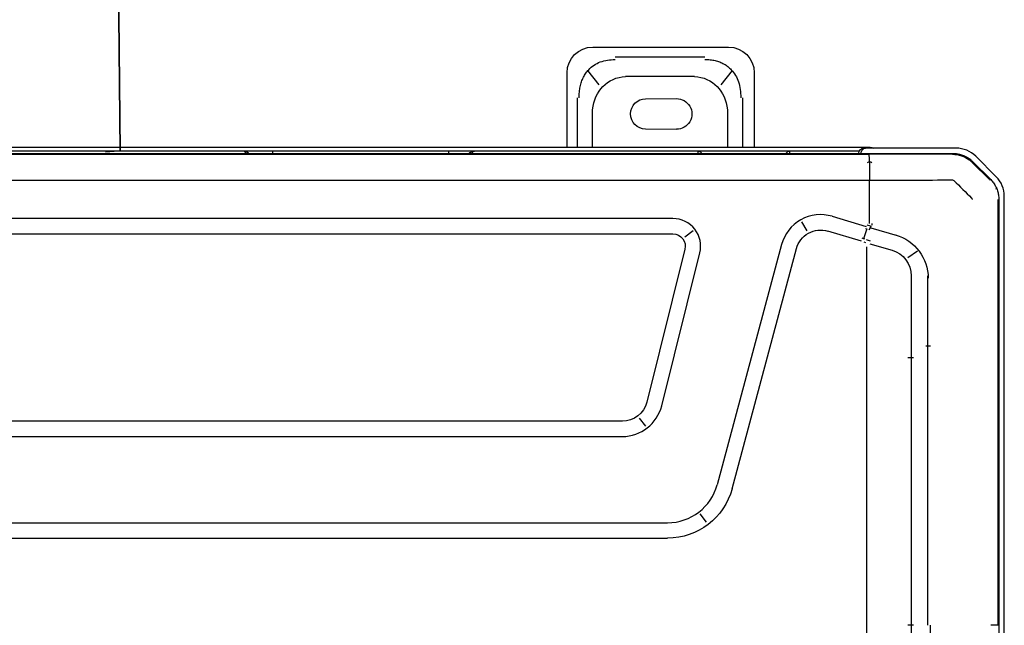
# Model space of a CAD drawing. Header units: millimetres. Extents: x -424979 to 718034, y -72486 to 344972.
# Tile 241 of 256: x 600956 to 601878, y 143505 to 144072. Entities that reach past the tile are written whole.
import ezdxf
from ezdxf import colors
from ezdxf.entities.mleader import LeaderData, LeaderLine
from ezdxf.math import Vec2, Vec3
from ezdxf.xclip import XClip

# ---------------------------------------------------------------- set-up
doc = ezdxf.new("R2010")
doc.units = ezdxf.units.MM
doc.header["$MEASUREMENT"] = 0
doc.header["$XCLIPFRAME"] = 0
for name, color, linetype, lineweight in [('IS_KLIM Opis_Średnice', 7, 'Continuous', 9), ('IS_KLIM_FREON', 6, 'GAS_LINE', 35), ('SKAN - RZUT_7_0_Nr_pióra__1', 7, 'Continuous', 13)]:
    doc.layers.add(name, color=color, linetype=linetype, lineweight=lineweight)
doc.layers.add('IS_KLIM_urządzenia', color=3, linetype='Continuous')
doc.layers.add('Rysunki i obrazki', color=7, linetype='Continuous')
doc.linetypes.add('GAS_LINE', pattern='A,12.7,-5.08,["GAS",Standard,S=2.54,R=0,X=-2.54,Y=-1.27],-6.35', length=24.13)
picture_1 = doc.add_image_def('image7.tif', size_in_pixel=(14115, 7016))

# ---------------------------------------------------------------- blocks, each defined once
blk = doc.blocks.new('Rysunek_7_7', base_point=(-247133.12, 120862.67))
at = {"layer": 'SKAN - RZUT_7_0_Nr_pióra__1', "color": 7, "lineweight": 13}
image = blk.add_image(picture_1, insert=(-306883.09, 91162.66), size_in_units=(119499.94, 59400.02), dxfattribs=at)
image.set_boundary_path([(-0.5, -0.5), (14114.5, 7015.5)])
blk = doc.blocks.new('G$CE471A013')
at = {"linetype": 'Continuous'}
for p, q in [((-52.435, 41.216), (-57.735, 41.216)), ((-56.811, 40.816), (-53.307, 40.816)), ((-58.735, 40.216), (-58.735, 37.301)), ((-57.87, 40.295), (-57.426, 39.746)), ((-53.717, 40.077), (-56.401, 40.077)), ((-52.692, 39.746), (-52.248, 40.295)), ((-51.435, 37.301), (-51.435, 40.216)), ((-58.291, 37.3), (-58.291, 39.241)), ((-54.497, 39.198), (-55.697, 39.206)), ((-51.827, 39.241), (-51.827, 37.3)), ((-57.694, 38.769), (-57.694, 37.301)), ((-52.424, 37.301), (-52.424, 38.769)), ((-55.697, 38.006), (-54.497, 38.013)), ((-66.606, 37.271), (-63.067, 37.271)), ((-63.256, 37.301), (6.245, 37.301)), ((-63.067, 37.271), (-63.006, 37.271)), ((-68.168, 36.156), (-67.37, 36.954)), ((-66.881, 36.958), (-66.893, 36.986)), ((23.598, 37.069), (-66.48, 37.069)), ((-66.462, 37.035), (-66.435, 37.035)), ((-66.435, 37.034), (-63.211, 37.029)), ((-63.211, 37.029), (-21.491, 37.029)), ((-62.823, 37.151), (6.095, 37.151)), ((-46.818, 37.069), (-46.818, 37.151)), ((-39.955, 37.069), (-39.955, 37.151)), ((-67.244, 36.753), (-67.954, 36.043)), ((-67.906, 36.045), (-67.231, 36.718)), ((-63.222, 36.747), (-63.229, 36.025)), ((-67.906, 36.045), (-67.926, 36.025)), ((-63.231, 34.339), (-63.231, 36.025)), ((-68.485, 4.539), (-68.485, 35.393)), ((-68.16, 35.682), (-68.187, 35.693)), ((-68.27, 35.28), (-68.27, 3.917)), ((-68.237, 35.268), (-68.237, 18.659)), ((-61.773, 34.614), (-63.101, 34.22)), ((-63.22, 34.09), (-63.293, 34.234)), ((-60.791, 34.052), (-60.595, 34.401)), ((-55.564, 34.525), (12.681, 34.525)), ((-63.275, 34.162), (-64.302, 33.869)), ((-63.128, 34.119), (-62.999, 33.739)), ((-62.913, 33.65), (-61.603, 34.039)), ((-56.03, 33.809), (-56.346, 34.056)), ((12.681, 33.925), (-55.564, 33.925)), ((-63.243, 33.54), (-64.111, 33.292)), ((-63.11, 33.418), (-63.11, 29.549)), ((-63.012, 33.616), (-63.073, 33.593)), ((-59.798, 33.508), (-57.288, 24.142)), ((-65.097, 33.248), (-64.718, 32.988)), ((-57.867, 23.986), (-60.377, 33.353)), ((-55.124, 27.223), (-56.612, 33.184)), ((-56.03, 33.329), (-54.542, 27.368)), ((-65.503, 29.549), (-65.503, 32.296)), ((-64.853, 32.296), (-64.853, 29.549)), ((-65.61, 29.549), (-65.426, 29.549)), ((-65.503, 29.112), (-65.503, 29.549)), ((-64.853, 29.549), (-64.853, 29.112)), ((-63.11, 29.549), (-63.11, 7.87)), ((-65.503, 18.659), (-65.503, 29.112)), ((-64.717, 29.112), (-64.95, 29.112)), ((-64.853, 29.112), (-64.853, 18.659)), ((-54.509, 26.429), (-54.262, 26.745)), ((-53.591, 26.625), (10.708, 26.625)), ((10.708, 26.025), (-53.591, 26.025)), ((-56.871, 22.685), (-56.627, 23.003)), ((-21.491, 22.659), (-55.356, 22.659)), ((-21.491, 22.059), (-55.356, 22.059)), ((-65.61, 8.47), (-65.61, 18.659)), ((-64.95, 18.659), (-64.717, 18.659)), ((-64.853, 18.659), (-64.853, 7.87))]:
    blk.add_line(p, q, dxfattribs=at)
for centre, radius, start, end in [((-57.735, 40.216), 1, 90, 180), ((-52.435, 40.216), 1, 0, 90), ((-55.701, 38.606), 0.6, 89.6384, 270.3616), ((-54.501, 38.606), 0.592, 270.3616, 89.6384), ((-63.256, 37.001), 0.3, 90, 115.8413), ((-63.006, 37.071), 0.2, 0, 90), ((-61.324, 33.099), 0.98, 15, 106.5295), ((-55.564, 33.445), 0.48, 90, 194.0167), ((-53.591, 27.605), 0.98, 194.0166, 270), ((-55.356, 24.659), 2.6, 195, 270)]:
    blk.add_arc(centre, radius, start, end, dxfattribs=at)
at = {"linetype": 'Continuous', "extrusion": (0, 0, -1)}
for centre, radius, start, end in [((66.606, 36.191), 1.08, 45, 90), ((67.405, 35.393), 1.08, 0, 45), ((61.324, 33.099), 1.58, 73.4706, 165), ((55.564, 33.445), 1.08, 345.9834, 90), ((53.591, 27.605), 1.58, 270, 345.9834), ((55.356, 24.659), 2, 270, 345)]:
    blk.add_arc(centre, radius, start, end, dxfattribs=at)
at = {"linetype": 'Continuous'}
for centre, major_axis, ratio, start_param, end_param in [((-55.906, 38.207), (1.268, -1.569), 0.803018, 2.633487, 3.831894), ((-54.211, 38.207), (-1.268, -1.569), 0.803018, 2.451291, 3.649699), ((-63.067, 37.071), (0, -0.2), 0.831479, 1.570796, 3.141593), ((-47.823, 36.801), (0, 0.35), 0.690452, 6.119579, 6.283185), ((-33.789, 36.701), (1.086, 0), 0.414214, 1.241354, 1.558544), ((-63.025, 33.944), (-1.913, -0.585), 0.178321, 4.710906, 4.798331), ((-63.755, 32.198), (1.764, 0), 0.995519, 1.850018, 3.141593), ((-62.672, 32.781), (-1.893, -0.646), 0.706819, 4.683881, 4.712375), ((-63.807, 32.296), (1.046, 0), 0.995519, 1.865841, 3.141593)]:
    blk.add_ellipse(centre, major_axis=major_axis, ratio=ratio, start_param=start_param, end_param=end_param, dxfattribs=at)
blk.add_ellipse((-68.253, 31.674), major_axis=(0, -0.25), ratio=0.017452, dxfattribs=at)
for points, knots in [([(-56.811, 40.73), (-56.879, 40.73), (-57.013, 40.729), (-57.207, 40.695), (-57.389, 40.639), (-57.556, 40.558), (-57.708, 40.456), (-57.931, 40.251), (-58.174, 39.848), (-58.197, 39.452), (-58.21, 39.241)], [0, 0, 0, 0, 0.088396, 0.173346, 0.25543, 0.335293, 0.413632, 0.491185, 0.72797, 1, 1, 1, 1]), ([(-51.908, 39.241), (-51.908, 39.315), (-51.908, 39.459), (-51.94, 39.667), (-51.994, 39.861), (-52.07, 40.037), (-52.164, 40.195), (-52.353, 40.428), (-52.729, 40.688), (-53.109, 40.716), (-53.307, 40.73)], [0, 0, 0, 0, 0.095854, 0.186885, 0.2735, 0.35617, 0.435439, 0.51192, 0.746033, 1, 1, 1, 1]), ([(-66.48, 37.069), (-66.537, 37.067), (-66.65, 37.062), (-66.815, 37.021), (-66.972, 36.956), (-67.118, 36.868), (-67.202, 36.791), (-67.244, 36.753)], [0, 0, 0, 0, 0.199971, 0.399955, 0.599953, 0.799968, 1, 1, 1, 1]), ([(-66.462, 37.034), (-66.58, 37.034), (-66.698, 37.016), (-66.918, 36.942), (-67.02, 36.889), (-67.143, 36.798), (-67.174, 36.772), (-67.204, 36.744)], [0, 0, 0, 0, 0.434849, 0.434849, 0.850781, 0.850781, 1, 1, 1, 1]), ([(-63.228, 36.744), (-63.228, 36.769), (-63.227, 36.822), (-63.224, 36.893), (-63.22, 36.964), (-63.215, 37.012), (-63.211, 37.032), (-63.209, 37.034), (-63.208, 37.034)], [0, 0, 0, 0, 0.15377, 0.321137, 0.499606, 0.749362, 0.923428, 1, 1, 1, 1]), ([(-60.124, 37.07), (-60.124, 37.072), (-60.121, 37.095), (-60.115, 37.138), (-60.112, 37.146), (-60.11, 37.151)], [0, 0, 0, 0, 0.03411, 0.430836, 1, 1, 1, 1]), ([(-60.11, 37.151), (-60.089, 37.148), (-60.053, 37.143), (-60.007, 37.11), (-59.984, 37.083), (-59.975, 37.07)], [0, 0, 0, 0, 0.421216, 0.760733, 1, 1, 1, 1]), ([(-56.683, 37.073), (-56.667, 37.09), (-56.616, 37.134), (-56.56, 37.144), (-56.522, 37.151)], [0, 0, 0, 0, 0.322756, 1, 1, 1, 1]), ([(-56.522, 37.151), (-56.525, 37.149), (-56.529, 37.145), (-56.536, 37.119), (-56.539, 37.092), (-56.541, 37.076), (-56.541, 37.073)], [0, 0, 0, 0, 0.364896, 0.677617, 0.93837, 1, 1, 1, 1]), ([(-47.783, 37.146), (-47.752, 37.139), (-47.677, 37.121), (-47.618, 37.07), (-47.584, 37.04)], [0, 0, 0, 0, 0.419101, 1, 1, 1, 1]), ([(-47.74, 37.071), (-47.74, 37.074), (-47.74, 37.077), (-47.741, 37.1), (-47.745, 37.116), (-47.759, 37.135), (-47.766, 37.141), (-47.779, 37.145), (-47.781, 37.146), (-47.783, 37.146)], [0, 0, 0, 0, 0.074579, 0.074579, 0.595541, 0.595541, 0.936378, 0.936378, 1, 1, 1, 1]), ([(-39.051, 37.04), (-39.027, 37.061), (-38.983, 37.101), (-38.911, 37.134), (-38.865, 37.143), (-38.845, 37.147)], [0, 0, 0, 0, 0.405811, 0.73919, 1, 1, 1, 1]), ([(-38.846, 37.147), (-38.859, 37.145), (-38.867, 37.14), (-38.883, 37.125), (-38.888, 37.112), (-38.892, 37.088), (-38.892, 37.079), (-38.892, 37.069)], [0, 0, 0, 0, 0.330097, 0.330097, 0.779008, 0.779008, 1, 1, 1, 1]), ([(-67.954, 36.043), (-67.992, 36.002), (-68.068, 35.918), (-68.156, 35.772), (-68.221, 35.615), (-68.262, 35.449), (-68.267, 35.336), (-68.27, 35.28)], [0, 0, 0, 0, 0.200001, 0.400001, 0.599999, 0.799999, 1, 1, 1, 1]), ([(-63.143, 34.328), (-63.143, 34.329), (-63.143, 34.329), (-63.143, 34.33), (-63.143, 34.331), (-63.143, 34.332), (-63.142, 34.333), (-63.14, 34.336), (-63.138, 34.337), (-63.136, 34.339)], [0, 0, 0, 0, 0.093535, 0.093535, 0.207433, 0.207433, 0.397418, 0.397418, 1, 1, 1, 1])]:
    blk.add_open_spline(points, degree=3, knots=knots, dxfattribs=at)
for points, degree in [([(-67.232, 36.724), (-67.223, 36.733), (-67.214, 36.742), (-67.205, 36.751)], 3), ([(-63.32, 36.7), (-63.289, 36.715), (-63.259, 36.729), (-63.228, 36.744)], 3), ([(-63.228, 36.744), (-63.198, 36.729), (-63.168, 36.714), (-63.138, 36.7)], 3), ([(-66.522, 36.008), (-66.752, 35.779), (-66.981, 35.549), (-67.211, 35.32)], 3), ([(-66.466, 36.031), (-66.488, 36.031), (-66.507, 36.023), (-66.522, 36.008)], 3), ([(-63.326, 36.025), (-64.372, 36.027), (-65.419, 36.029), (-66.466, 36.031)], 3), ([(-63.325, 36.025), (-63.325, 36.025), (-63.325, 36.025), (-63.326, 36.025)], 3), ([(-63.137, 36.025), (-63.2, 36.025), (-63.262, 36.025), (-63.325, 36.025)], 3), ([(-63.137, 36.025), (-63.137, 36.025), (-63.137, 36.025), (-63.136, 36.025)], 3), ([(-21.491, 36.025), (-63.136, 36.025)], 1), ([(-67.211, 35.32), (-67.226, 35.305), (-67.234, 35.287), (-67.234, 35.265)], 3), ([(-63.325, 34.339), (-63.325, 34.317), (-63.322, 34.295), (-63.315, 34.274)], 3), ([(-63.074, 34.136), (-63.074, 34.137), (-63.074, 34.137), (-63.074, 34.137)], 3), ([(-63.266, 33.645), (-63.214, 33.66), (-63.163, 33.677), (-63.113, 33.696)], 3), ([(-63.052, 33.72), (-63.017, 33.733), (-62.981, 33.746), (-62.944, 33.757)], 3)]:
    blk.add_open_spline(points, degree=degree, dxfattribs=at)
blk.add_rational_spline([(-68.242, 18.659), (-68.237, 18.659), (-67.953, 18.659)], [1, 0.828621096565, 1], degree=2, dxfattribs=at)

msp = doc.modelspace()

# ---------------------------------------------------------------- linework, layer by layer
at = {"layer": 'IS_KLIM_FREON', "lineweight": 35, "ltscale": 0.4}
msp.add_lwpolyline([(601050.17, 143948.38), (601034.36, 145565.5), (601367.21, 145565.5)], dxfattribs=at)

# ---------------------------------------------------------------- block references
at = {"layer": 'IS_KLIM_urządzenia', "xscale": -24, "yscale": 24, "zscale": 24}
msp.add_blockref('G$CE471A013', (600234.13, 143056.76), dxfattribs=at)
at = {"layer": 'Rysunki i obrazki', "color": 151, "linetype": 'Continuous', "lineweight": 20, "true_color": 0x80c2ff}
ref = msp.add_blockref('Rysunek_7_7', (578150.82, 164030.11), dxfattribs=at)
XClip(ref).set_block_clipping_path([(-306883.0907464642, 91162.6626359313), (-187383.1463020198, 150562.679302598)])

# ---------------------------------------------------------------- next in the draw order: leaders
at = {"layer": 'IS_KLIM Opis_Średnice', "ltscale": 30}
ml = msp.add_multileader_mtext('Standard', dxfattribs=at)
ml.set_content('{\\fArial|b0|i0|c238|p0;\\C7;Odprowadzenie skroplin (przewód tłoczny) od klimatyzatora zastosować pompkę skroplin. W związku z brakiiem w pobliżu istenijącego pionu kanalizacyji sanitarnej skropliny z klimatyzacji zaleca się odprowadzić na zewnątrz budynku. W tym celu należy zamontować rurę odpływową, która skieruje wodę do rynny lub specjalnego zbiornika. Należy pamiętać o regularnym opróżnianiu zbiornika, aby zapobiec jego przepełnieniu. Ustalić bezpośrednio z Inwestrem podczas  robót budowlanych.  }', color=256)
ml.set_leader_properties()
ml.build(insert=Vec2(0, 0))
ml.multileader.update_dxf_attribs({"text_left_attachment_type": 6, "text_right_attachment_type": 6, "dogleg_length": 0.36})
ctx = ml.context
ctx.base_point, ctx.char_height, ctx.plane_origin, ctx.plane_y_axis = Vec3(592315.09, 142106.44), 250, Vec3(601974.97, 148891.28), Vec3(0, -1)
ctx.left_attachment, ctx.right_attachment = 6, 6
notes = []
notes.append((ctx, [(1, (1, 1, 0), (592314.73, 142106.44), (1, 0), 0.36, [(0, [(590046.7, 146672.15)], 256, [])])]))
ctx.mtext.insert, ctx.mtext.width, ctx.mtext.flow_direction = Vec3(592317.09, 142429.94), 11099.9713, 5
ctx.mtext.has_bg_fill, ctx.mtext.bg_color, ctx.mtext.bg_scale_factor, ctx.mtext.bg_transparency, ctx.mtext.use_window_bg_color = 1, -939524096, 1.5, 0, 1
for ctx, leaders in notes:
    for number, flags, end, landing, length, lines in leaders:
        leader = LeaderData()
        leader.index, (leader.has_last_leader_line, leader.has_dogleg_vector, leader.attachment_direction) = number, flags
        leader.last_leader_point, leader.dogleg_vector, leader.dogleg_length = Vec3(end), Vec3(landing), length
        for number, points, colour, breaks in lines:
            line = LeaderLine()
            line.index, line.vertices, line.color, line.breaks = number, Vec3.list(points), colors.encode_raw_color(colour), breaks
            leader.lines.append(line)
        ctx.leaders.append(leader)

doc.saveas('drawing.dxf')
